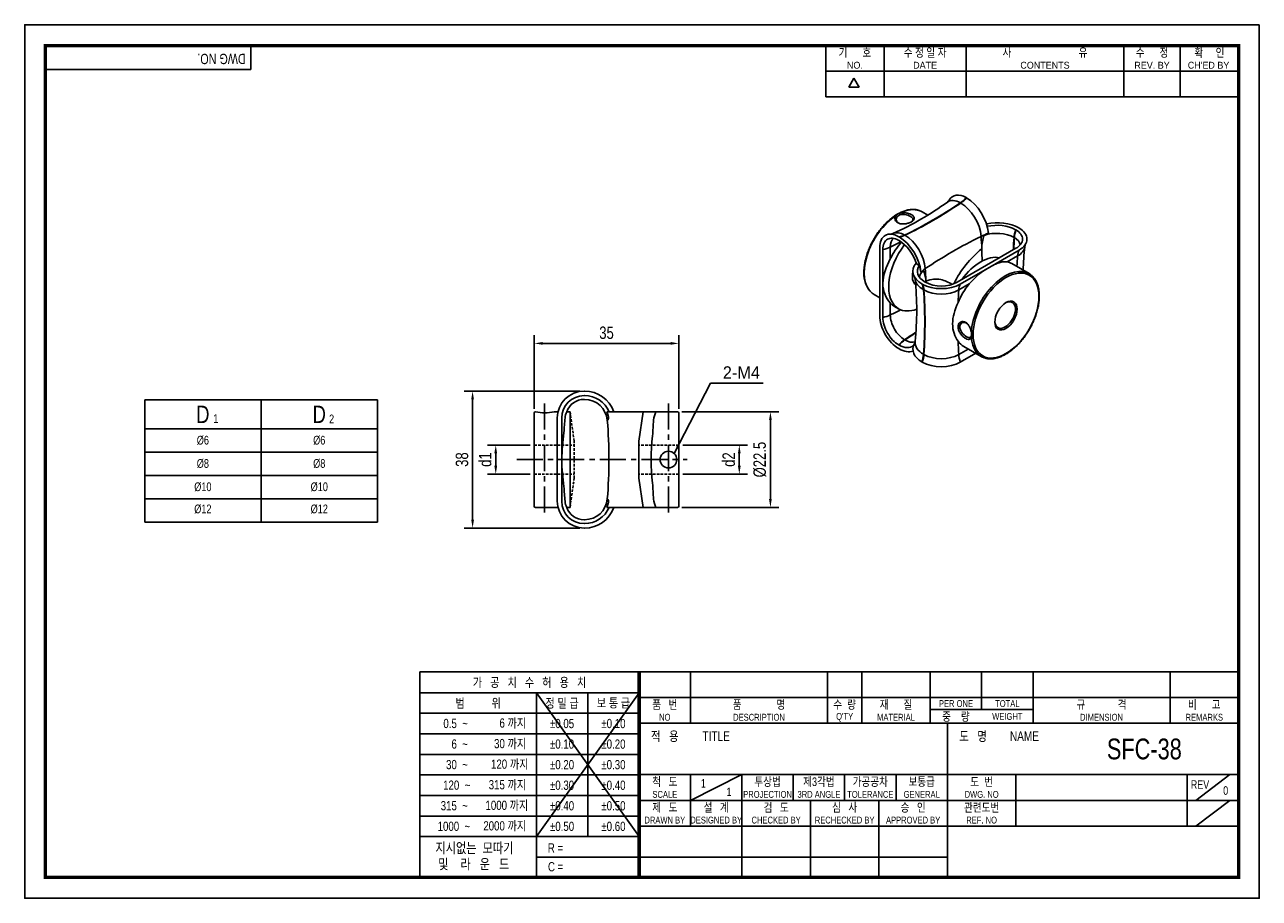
# Model space of a CAD drawing. Header units: millimetres. Extents: x 0 to 297, y 0 to 210.
import ezdxf
from ezdxf.enums import TextEntityAlignment as Align

# ---------------------------------------------------------------- set-up
doc = ezdxf.new("R2010")
doc.units = ezdxf.units.MM
doc.header["$LTSCALE"] = 5
for name, pattern in [('CENTER', [2, 1.25, -0.25, 0.25, -0.25]), ('CENTER2', [1.125, 0.75, -0.125, 0.125, -0.125]), ('DASHED', [0.75, 0.5, -0.25]), ('HIDDEN', [0.375, 0.25, -0.125]), ('HIDDEN2', [0.1875, 0.125, -0.0625]), ('PHANTOM2', [1.25, 0.625, -0.125, 0.125, -0.125, 0.125, -0.125])]:
    doc.linetypes.add(name, pattern=pattern)
doc.layers.get('0').update_dxf_attribs({"linetype": 'CONTINUOUS'})
doc.layers.get('Defpoints').update_dxf_attribs({"linetype": 'CONTINUOUS'})
for name, color, linetype in [('BM', 2, 'CONTINUOUS'), ('C', 1, 'CENTER2'), ('CT', 1, 'CENTER'), ('D', 7, 'CONTINUOUS'), ('DIM', 7, 'CONTINUOUS'), ('H', 3, 'HIDDEN'), ('HD', 4, 'DASHED'), ('P', 4, 'PHANTOM2')]:
    doc.layers.add(name, color=color, linetype=linetype)
doc.styles.get("Standard").update_dxf_attribs({"font": 'Gulim.ttf', "width": 0.8, "height": 3})
doc.dimstyles.new('LIM', dxfattribs={"dimtxt": 2, "dimasz": 2, "dimexe": 2, "dimexo": 1, "dimgap": 1, "dimtad": 1, "dimdec": 3, "dimzin": 9, "dimdsep": 46, "dimtxsty": 'Standard', "dimcen": 3, "dimclrd": 1, "dimclre": 1, "dimadec": 0, "dimazin": 0, "dimtfac": 1, "dimtdec": 3, "dimtmove": 0, "dimatfit": 3, "dimfxl": 0, "dimtolj": 1, "dimtzin": 0, "dimarcsym": 0})

# ---------------------------------------------------------------- blocks, each defined once
blk = doc.blocks.new('*D28')
at = {"layer": 'Defpoints', "color": 0}
for p in [(157.36, 108.96), (171.91, 108.96), (157.36, 101.96)]:
    blk.add_point(p, dxfattribs=at)
at = {"layer": 'DIM', "color": 1, "lineweight": -2}
for p, q in [((158.36, 108.96), (173.91, 108.96)), ((171.91, 103.96), (171.91, 106.96)), ((158.36, 101.96), (173.91, 101.96))]:
    blk.add_line(p, q, dxfattribs=at)
at = {"layer": 'DIM', "color": 1}
for points in [[(171.58, 106.96), (172.24, 106.96), (171.91, 108.96)], [(171.58, 103.96), (172.24, 103.96), (171.91, 101.96)]]:
    blk.add_solid(points, dxfattribs=at)
at = {"layer": 'DIM', "color": 0, "insert": (169.37, 105.46), "char_height": 3, "attachment_point": 5, "rotation": 90}
blk.add_mtext('\\A1;d2', dxfattribs=at)
blk = doc.blocks.new('*D29')
at = {"layer": 'Defpoints', "color": 0}
for p in [(157.06, 116.96), (157.06, 93.96), (179.39, 93.96)]:
    blk.add_point(p, dxfattribs=at)
at = {"layer": 'DIM', "color": 1, "lineweight": -2}
for p, q in [((158.06, 116.96), (181.39, 116.96)), ((179.39, 114.96), (179.39, 95.96)), ((158.06, 93.96), (181.39, 93.96))]:
    blk.add_line(p, q, dxfattribs=at)
at = {"layer": 'DIM', "color": 1}
for points in [[(179.06, 114.96), (179.72, 114.96), (179.39, 116.96)], [(179.06, 95.96), (179.72, 95.96), (179.39, 93.96)]]:
    blk.add_solid(points, dxfattribs=at)
at = {"layer": 'DIM', "color": 0, "insert": (176.85, 105.46), "char_height": 3, "attachment_point": 5, "rotation": 90}
blk.add_mtext('\\A1;%%C22.5', dxfattribs=at)
blk = doc.blocks.new('*D30')
at = {"layer": 'Defpoints', "color": 0}
for p in [(113.32, 108.96), (122.58, 108.96), (122.58, 101.96)]:
    blk.add_point(p, dxfattribs=at)
at = {"layer": 'DIM', "color": 1, "lineweight": -2}
for p, q in [((121.58, 108.96), (111.32, 108.96)), ((113.32, 103.96), (113.32, 106.96)), ((121.58, 101.96), (111.32, 101.96))]:
    blk.add_line(p, q, dxfattribs=at)
at = {"layer": 'DIM', "color": 1}
for points in [[(112.98, 106.96), (113.65, 106.96), (113.32, 108.96)], [(112.98, 103.96), (113.65, 103.96), (113.32, 101.96)]]:
    blk.add_solid(points, dxfattribs=at)
at = {"layer": 'DIM', "color": 0, "insert": (110.77, 105.46), "char_height": 3, "attachment_point": 5, "rotation": 90}
blk.add_mtext('\\A1;d1', dxfattribs=at)
blk = doc.blocks.new('*D31')
at = {"layer": 'Defpoints', "color": 0}
for p in [(107.75, 121.92), (134.58, 121.92), (134.58, 89)]:
    blk.add_point(p, dxfattribs=at)
at = {"layer": 'DIM', "color": 1, "lineweight": -2}
for p, q in [((133.58, 121.92), (105.75, 121.92)), ((107.75, 91), (107.75, 119.92)), ((133.58, 89), (105.75, 89))]:
    blk.add_line(p, q, dxfattribs=at)
at = {"layer": 'DIM', "color": 1}
for points in [[(107.42, 119.92), (108.08, 119.92), (107.75, 121.92)], [(107.42, 91), (108.08, 91), (107.75, 89)]]:
    blk.add_solid(points, dxfattribs=at)
at = {"layer": 'DIM', "color": 0, "insert": (105.21, 105.46), "char_height": 3, "attachment_point": 5, "rotation": 90}
blk.add_mtext('\\A1;38', dxfattribs=at)
blk = doc.blocks.new('*D32')
at = {"layer": 'Defpoints', "color": 0}
for p in [(157.36, 133.39), (122.58, 116.66), (157.36, 116.66)]:
    blk.add_point(p, dxfattribs=at)
at = {"layer": 'DIM', "color": 1, "lineweight": -2}
for p, q in [((122.58, 117.66), (122.58, 135.39)), ((157.36, 117.66), (157.36, 135.39)), ((124.58, 133.39), (155.36, 133.39))]:
    blk.add_line(p, q, dxfattribs=at)
at = {"layer": 'DIM', "color": 1}
for points in [[(124.58, 133.73), (124.58, 133.06), (122.58, 133.39)], [(155.36, 133.73), (155.36, 133.06), (157.36, 133.39)]]:
    blk.add_solid(points, dxfattribs=at)
at = {"layer": 'DIM', "color": 0, "insert": (139.97, 135.93), "char_height": 3, "attachment_point": 5}
blk.add_mtext('\\A1;35', dxfattribs=at)

msp = doc.modelspace()

# ---------------------------------------------------------------- linework, layer by layer
for p, q in [((54.437, 199.2323), (54.437, 205)), ((192.7139, 192.6407), (192.7139, 205)), ((206.7211, 192.6407), (206.7211, 205)), ((226.4959, 192.6407), (226.4959, 205)), ((264.3976, 192.6407), (264.3976, 205)), ((277.9928, 192.6407), (277.9928, 205)), ((54.437, 199.2323), (5, 199.2323)), ((192.7139, 198.8204), (291.588, 198.8204)), ((198.2565, 194.9765), (199.4924, 197.1172)), ((200.7283, 194.9765), (199.4924, 197.1172)), ((200.7283, 194.9765), (198.2565, 194.9765)), ((192.7139, 192.6407), (291.588, 192.6407)), ((28.8614, 119.839), (28.8614, 90.439)), ((28.8614, 119.839), (84.8614, 119.839)), ((84.8614, 119.839), (84.8614, 90.439)), ((28.8614, 90.439), (84.8614, 90.439)), ((95.0758, 54.437), (95.0758, 5)), ((147.8086, 54.437), (95.0758, 54.437)), ((292, 54.437), (147.8086, 54.437)), ((147.8086, 54.437), (147.8086, 5)), ((160.1679, 54.437), (160.1679, 42.0778)), ((193.1259, 54.437), (193.1259, 42.0778)), ((201.3654, 54.437), (201.3654, 42.0778)), ((217.8444, 54.437), (217.8444, 42.0778)), ((230.2037, 54.437), (230.2037, 45.3736)), ((242.563, 54.437), (242.563, 42.0778)), ((275.521, 54.437), (275.521, 42.0778)), ((147.8086, 49.4295), (95.0758, 49.4295)), ((147.8086, 49.4295), (123.0901, 14.8235)), ((123.0901, 49.4295), (147.8086, 14.8235)), ((123.0901, 49.4295), (123.0901, 5)), ((135.4493, 49.4295), (135.4493, 14.8235)), ((147.8086, 48.2574), (292, 48.2574)), ((217.8444, 45.3736), (242.563, 45.3736)), ((147.8086, 44.4858), (95.0758, 44.4858)), ((147.8086, 42.0778), (292, 42.0778)), ((221.9642, 5), (221.9642, 42.0778)), ((147.8086, 39.5421), (95.0758, 39.5421)), ((147.8086, 34.5984), (95.0758, 34.5984)), ((147.8086, 29.7185), (292, 29.7185)), ((160.1679, 23.5389), (172.5271, 29.7185)), ((160.1679, 29.7185), (160.1679, 17.3593)), ((172.5271, 29.7185), (172.5271, 5)), ((184.8864, 29.7185), (184.8864, 23.5389)), ((197.2457, 29.7185), (197.2457, 23.5389)), ((209.6049, 29.7185), (209.6049, 23.5389)), ((238.4432, 29.7185), (238.4432, 17.3593)), ((279.6407, 29.7185), (279.6407, 17.3593)), ((281.7006, 23.5389), (289.9401, 29.7185)), ((147.8086, 29.6547), (95.0758, 29.6547)), ((147.8086, 24.711), (95.0758, 24.711)), ((147.8086, 23.5389), (221.9642, 23.5389)), ((189.0061, 23.5389), (189.0061, 5)), ((205.4852, 23.5389), (205.4852, 5)), ((221.9642, 23.5389), (292, 23.5389)), ((281.7006, 17.3593), (289.9401, 23.5389)), ((147.8086, 19.7673), (95.0758, 19.7673)), ((147.8086, 17.3593), (292, 17.3593)), ((147.8086, 14.8235), (95.0758, 14.8235)), ((147.8086, 9.8798), (123.0901, 9.8798)), ((147.8086, 9.8798), (221.9642, 9.8798))]:
    msp.add_line(p, q)
at = {"color": 4}
for p, q in [((56.8614, 119.839), (56.8614, 90.439)), ((28.8614, 112.839), (84.8614, 112.839))]:
    msp.add_line(p, q, dxfattribs=at)
at = {"color": 1}
for p, q in [((28.8614, 107.239), (84.8614, 107.239)), ((28.8614, 101.639), (84.8614, 101.639)), ((28.8614, 96.039), (84.8614, 96.039))]:
    msp.add_line(p, q, dxfattribs=at)
msp.add_lwpolyline([(297, 210), (0, 210), (0, 0), (297, 0)], close=True)
msp.add_lwpolyline([(292, 205, 0.8, 0.8, 0), (5, 205, 0.8, 0.8, 0), (5, 5, 0.8, 0.8, 0), (292, 5, 0.8, 0.8, 0)], format="xyseb", close=True)
at = {"const_width": 0.824}
msp.add_lwpolyline([(147.8086, 5), (147.8086, 54.437)], dxfattribs=at)
at = {"layer": 'BM', "linetype": 'Continuous'}
for p, q in [((225.1908, 167.1329), (225.1054, 167.1822)), ((226.6017, 168.3756), (226.5163, 168.4249)), ((217.2475, 164.2241), (215.8614, 165.0244)), ((238.3719, 160.7022), (238.4574, 160.6529)), ((239.1322, 161.1411), (239.2176, 161.0918)), ((210.3383, 158.9859), (210.2528, 159.0352)), ((210.3383, 158.108), (210.2528, 158.1573)), ((211.7492, 159.3723), (211.6637, 159.4216)), ((238.0011, 158.8589), (238.0866, 158.8096)), ((205.6832, 156.3969), (205.6832, 148.232)), ((206.4435, 155.958), (206.4435, 147.793)), ((208.2252, 156.5585), (208.2252, 153.6795)), ((238.4574, 156.2542), (231.3863, 152.1717)), ((239.2176, 155.8153), (232.1466, 151.7328)), ((214.4944, 152.5346), (215.2037, 152.1251)), ((231.3863, 152.1717), (224.3152, 148.0892)), ((232.1466, 151.7328), (225.0755, 147.6503)), ((238.8468, 154.4002), (236.3535, 152.9606)), ((241.6001, 150.1641), (237.4498, 152.5603)), ((205.6832, 148.232), (205.6832, 140.067)), ((206.4435, 147.793), (206.4435, 139.6281)), ((215.9363, 147.6503), (215.8508, 147.6996)), ((216.3071, 146.2352), (216.2216, 146.2845)), ((216.6965, 148.0892), (216.6111, 148.1386)), ((227.198, 147.6747), (224.7047, 146.2352)), ((204.3614, 145.1058), (205.6832, 144.3426)), ((208.2252, 143.1076), (208.2252, 140.2286)), ((209.272, 142.2707), (210.2304, 141.7173)), ((211.6637, 134.2728), (211.7492, 134.2235)), ((210.2528, 133.0301), (210.3383, 132.9808)), ((210.2528, 132.1522), (210.3383, 132.1029)), ((216.3071, 130.7141), (216.2216, 130.7635)), ((226.9966, 132.0374), (224.7047, 130.7141)), ((228.7783, 131.0087), (225.0755, 128.8709)), ((225.9498, 132.6417), (230.1001, 130.2455)), ((215.9363, 128.8709), (215.8508, 128.9202)), ((134.7048, 121.9233), (134.584, 121.9233)), ((134.7048, 120.8481), (134.584, 120.8481)), ((134.584, 119.9233), (134.7048, 119.9233)), ((122.584, 116.6609), (122.584, 94.2609)), ((128.2981, 116.9609), (127.3839, 116.9609)), ((131.184, 116.9609), (130.3812, 116.9609)), ((131.184, 93.9609), (131.184, 116.9609)), ((145.3645, 116.9609), (140.0441, 116.9609)), ((145.3645, 116.9609), (145.2437, 116.9609)), ((151.8269, 116.9609), (145.3645, 116.9609)), ((147.7645, 109.9179), (148.7645, 116.9609)), ((157.0645, 116.9609), (151.8269, 116.9609)), ((157.3645, 94.2609), (157.3645, 116.6609)), ((128.1216, 115.4609), (128.1216, 105.4609)), ((129.1968, 115.4609), (129.1968, 105.4609)), ((147.7645, 101.0039), (147.7645, 109.9179)), ((128.1216, 105.4609), (128.1216, 95.4609)), ((129.1968, 105.4609), (129.1968, 95.4609)), ((148.7645, 93.9609), (147.7645, 101.0039)), ((122.884, 93.9609), (128.2981, 93.9609)), ((130.377, 93.9609), (131.184, 93.9609)), ((145.3645, 93.9609), (140.0441, 93.9609)), ((145.3645, 93.9609), (145.2437, 93.9609)), ((151.8269, 93.9609), (145.3645, 93.9609)), ((151.8269, 93.9609), (157.0645, 93.9609)), ((134.7048, 90.9985), (134.584, 90.9985)), ((134.584, 90.0736), (134.7048, 90.0736)), ((134.584, 88.9985), (134.7048, 88.9985))]:
    msp.add_line(p, q, dxfattribs=at)
msp.add_circle((154.8645, 105.4609), 2, dxfattribs=at)
for centre, radius, start, end in [((179.0552, 226.5703), 73.1169, 294.071356, 305.931908), ((221.0515, 168.6771), 1.5982, 304.791721, 328.224651), ((211.2362, 162.4895), 2.3182, 106.064348, 133.93836), ((226.1544, 144.8687), 19.9771, 139.872627, 153.829636), ((208.2091, 161.1681), 1.5106, 271.392088, 296.248877), ((239.1285, 156.2925), 8.8825, 159.862591, 180.277138), ((233.5676, 155.1258), 5.0836, 109.77341, 120.752271), ((246.2468, 136.4322), 25.385, 129.129152, 153.5653), ((313.3035, 149.0656), 73.1169, 174.0709, 178.511912), ((242.0868, 156.5187), 1.5107, 151.39812, 176.249948), ((219.9745, 146.9103), 13.5598, 150.052427, 176.267496), ((207.8381, 149.5306), 7.8091, 7.278932, 19.404673), ((240.749, 136.1965), 17.7589, 118.97324, 139.733925), ((235.7235, 149.5576), 3.4609, 60.104989, 79.511347), ((208.1215, 150.0152), 6.248, 175.61675, 226.661804), ((212.9809, 148.7923), 1.2218, 3.945592, 26.95557), ((141.7892, 141.3634), 72.7998, 354.065764, 5.923664), ((216.7626, 149.4759), 1.5743, 118.35597, 138.456104), ((213.3967, 147.7557), 6.9534, 179.692133, 221.948231), ((242.5134, 135.4513), 19.5952, 141.405997, 156.653567), ((211.5307, 146.1759), 4.51, 222.868082, 239.955856), ((212.9738, 133.9228), 1.2291, 333.13785, 355.958533), ((228.1995, 136.546), 4.505, 215.294837, 240.049785), ((225.0237, 135.5163), 2.7657, 348.385882, 11.630707), ((134.584, 115.4609), 6.4624, 90, 180), ((134.7048, 114.4609), 7.4624, 19.573292, 90), ((134.584, 115.4609), 5.3872, 90, 180), ((134.584, 115.4609), 4.4624, 90, 160.484791), ((134.7048, 114.4609), 6.3872, 23.042009, 90), ((134.7048, 114.4609), 5.4624, 4.824972, 90), ((122.884, 116.6609), 0.3, 106.889387, 180), ((122.8047, 116.526), 0.422, 79.165465, 91.05345), ((125.0857, 127.6382), 10.9219, 258.370182, 282.147529), ((134.4645, 115.0614), 4.5034, 155.052194, 174.910339), ((134.8198, 114.6527), 5.7115, 13.999714, 23.836053), ((138.0974, 115.4378), 2.3415, 9.541259, 14.761651), ((157.2813, 114.4609), 6, 155.375682, 175.175028), ((157.0645, 116.6609), 0.3, 0, 89.73807), ((243.7771, 105.3733), 114.2445, 174.934287, 176.707485), ((28.084, 105.4609), 112.4624, 0, 4.824972), ((138.5625, 115.5893), 1.8591, 340.394684, 7.312121), ((263.9021, 105.4609), 113, 175.175028, 177.11934), ((206.6081, 102.4488), 77.4699, 172.966631, 177.771726), ((199.2686, 105.4609), 48.5569, 173.283681, 186.716319), ((181.3775, 106.4293), 52.1897, 181.063244, 188.1984), ((28.084, 105.4609), 112.4624, 355.175028, 0), ((243.8335, 105.5526), 114.3011, 183.292954, 185.065275), ((263.9021, 105.4609), 113, 182.88066, 184.824972), ((134.584, 95.4609), 6.4624, 180, 270), ((134.584, 95.4609), 5.3872, 180, 270), ((134.4645, 95.8604), 4.5034, 185.089661, 204.947806), ((134.7048, 96.4609), 5.4624, 270, 355.175028), ((138.5625, 95.3324), 1.8591, 352.687879, 19.605316), ((138.096, 95.4842), 2.3429, 345.239976, 350.457114), ((157.2813, 96.4609), 6, 184.824972, 204.624318), ((122.884, 94.2609), 0.3, 180, 269.750628), ((134.584, 95.4609), 4.4624, 199.515881, 270), ((134.7048, 96.4609), 6.3872, 270, 336.957991), ((134.7048, 96.4609), 7.4624, 270, 340.426708), ((134.8198, 96.269), 5.7115, 336.163947, 346.000286), ((157.0645, 94.2609), 0.3, 269.614775, 0)]:
    msp.add_arc(centre, radius, start, end, dxfattribs=at)
for centre, major_axis, ratio, start_param, end_param in [((226.5163, 163.1484), (3.2312, -5.5966), 0.57735027, 2.35619449, 3.47171005), ((218.3846, 255.2391), (-56.5, -97.8609), 0.57735027, 0.70118652, 0.86960981), ((218.47, 255.1897), (-56.5, -97.8609), 0.57735027, 0.70118652, 0.86960981), ((225.1054, 162.3338), (2.969, -5.1425), 0.57735027, 2.35619449, 3.20131746), ((224.7485, 171.8578), (-3, -5.1962), 0.57735027, 0.86960981, 1.21517359), ((224.834, 171.8084), (-3, -5.1962), 0.57735027, 0.86960981, 1.21517359), ((225.1908, 161.468), (3.469, -6.0085), 0.57735027, 0.86960981, 2.35619449), ((226.6017, 162.2826), (3.7312, -6.4626), 0.57735027, 0.89326208, 2.35619449), ((210.1114, 155.0651), (5.75, 9.9593), 0.57735027, 0.84492374, 3.04981786), ((210.1114, 155.0651), (5.75, 9.9593), 0.57735027, 0.09407468, 0.72592714), ((210.1114, 155.0651), (5.75, 9.9593), 0.57735027, 6.28317646, 6.37725999), ((210.2528, 153.7587), (3.2312, -5.5966), 0.57735027, 2.35619449, 3.92699082), ((233.8555, 158.0946), (-7.4624, 0), 0.57735027, 3.92699082, 5.05273427), ((233.8555, 158.0946), (-6.3872, 0), 0.57735027, 3.92699082, 5.08133027), ((242.2287, 160.8877), (-3, -5.1962), 0.57735027, 5.06801171, 5.4135755), ((242.3142, 160.8384), (-3, -5.1962), 0.57735027, 5.06801171, 5.4135755), ((234.648, 158.4535), (-5.3872, 0), 0.57735027, 2.35619449, 3.92699082), ((234.648, 158.4535), (-6.4624, 0), 0.57735027, 2.35619449, 3.92699082), ((210.2528, 153.7587), (2.6936, -4.6655), 0.57735027, 2.35619449, 3.92699082), ((211.6637, 154.5733), (2.4314, -4.2114), 0.57735027, 3.23602281, 3.92699082), ((135.3261, 206.4074), (113, 0), 0.57735027, 5.4135755, 5.44340841), ((211.6637, 154.5733), (2.969, -5.1425), 0.57735027, 2.35619449, 3.08165394), ((212.0206, 164.5093), (-3, -5.1962), 0.57735027, 0.35562273, 0.70118652), ((212.106, 164.46), (-3, -5.1962), 0.57735027, 0.35562273, 0.70118652), ((210.3383, 152.8929), (3.7312, -6.4626), 0.57735027, 0.89326208, 2.35619449), ((210.3383, 152.8929), (3.1936, -5.5315), 0.57735027, 1.18755709, 2.35619449), ((211.7492, 153.7074), (3.469, -6.0085), 0.57735027, 0.86960981, 2.35619449), ((302.6963, 117.1691), (-112.723, -7.9066), 0.52674214, 5.37487059, 5.54329388), ((233.9351, 156.8945), (-5.9853, -0.4198), 0.52674214, 5.19371676, 5.37487059), ((149.7985, 197.6473), (56.969, -98.6732), 0.57735027, 0.83969409, 0.86960981), ((233.8555, 156.4654), (-5.8628, 0), 0.57735027, 3.92699082, 5.26279363), ((317.621, 197.067), (-56.5, -97.8609), 0.57735027, 5.4135755, 5.44473619), ((317.7065, 197.0177), (-56.5, -97.8609), 0.57735027, 5.4135755, 5.44366542), ((234.648, 156.8244), (-4.8628, 0), 0.57735027, 3.23602281, 3.92699082), ((204.3544, 159.2054), (6, 0), 0.57735027, 5.06801171, 5.4135755), ((215.9804, 151.6766), (-5.75, -9.9593), 0.57735027, 4.48845688, 6.28318531), ((229.9811, 143.5933), (-5.75, -9.9593), 0.57735027, 3.33029597, 4.52368567), ((157.4324, 200.9634), (49.5142, -101.5743), 0.52674214, 0.84621959, 0.87764789), ((234.648, 156.8244), (-5.938, 0), 0.57735027, 2.35619449, 3.08175083), ((243.0744, 151.5473), (-3, 5.1962), 0.57735027, 0.35562273, 0.70118652), ((221.1275, 150.7461), (7.4624, 0), 0.57735027, 2.6783285, 3.92699082), ((221.1275, 150.7461), (6.3872, 0), 0.57735027, 2.75835342, 3.92699082), ((318.4667, 100.6711), (-56.5, 97.8609), 0.57735027, 0.70118651, 0.72994093), ((216.6875, 151.2684), (-2.2285, -3.8599), 0.57735027, 5.20424952, 6.21921477), ((221.1275, 149.117), (6.938, 0), 0.57735027, 3.20130537, 3.92699082), ((221.1275, 149.117), (5.8628, 0), 0.57735027, 2.59118801, 3.09506498), ((221.2072, 149.546), (-5.9853, -0.4198), 0.52674214, 5.54329388, 5.72444771), ((136.3569, 189.8867), (56.969, -98.6732), 0.57735027, 0.83969409, 0.86960981), ((235.8501, 140.2048), (5.75, 9.9593), 0.57735027, 0.09321339, 2.29698152), ((235.8501, 140.2048), (5.75, 9.9593), 0.57735027, 6.1940341, 6.37639869), ((211.994, 143.4317), (3, 5.1962), 0.57735027, 5.58199879, 5.92756258), ((220.5059, 150.2886), (6.4624, 0), 0.57735027, 3.92699082, 5.49778714), ((212.0794, 143.3823), (3, 5.1962), 0.57735027, 5.58199879, 5.92756258), ((136.6017, 92.5554), (56.5, 97.8609), 0.57735027, 5.4135755, 5.58199879), ((136.6871, 92.5061), (56.5, 97.8609), 0.57735027, 5.4135755, 5.58199879), ((220.5059, 148.6594), (5.938, 0), 0.57735027, 3.92699082, 5.49778714), ((220.5059, 150.2886), (5.3872, 0), 0.57735027, 3.92699082, 5.49778714), ((130.6131, 185.4793), (63.7836, -93.2773), 0.62386648, 0.78906454, 0.79313818), ((304.3246, 92.5061), (-56.5, 97.8609), 0.57735027, 0.70118651, 0.73512116), ((228.9323, 143.3823), (-3, 5.1962), 0.57735027, 0.35562273, 0.70118652), ((210.1114, 155.0651), (5.75, 9.9593), 0.57735027, 3.04981786, 3.14159773), ((235.8501, 140.2048), (-1.75, -3.0311), 0.57735027, 0, 3.88500271), ((210.2528, 137.4287), (-3.2312, 5.5966), 0.57735027, 0.78539816, 2.35619449), ((204.3544, 142.8754), (6, 0), 0.57735027, 5.06801171, 5.4135755), ((210.2528, 137.4287), (-2.6936, 4.6655), 0.57735027, 0.78539816, 2.35619449), ((135.3261, 190.0774), (113, 0), 0.57735027, 5.4135755, 5.44280855), ((211.6637, 138.2433), (-2.4314, 4.2114), 0.57735027, 0.78539816, 2.35619449), ((215.9804, 151.6766), (-5.75, -9.9593), 0.57735027, 0, 0.61286613), ((235.8501, 140.2048), (-1.75, -3.0311), 0.57735027, 5.53977525, 6.28318531), ((212.0206, 129.5972), (3, 5.1962), 0.57735027, 0.86960981, 1.21517359), ((212.106, 129.5479), (3, 5.1962), 0.57735027, 0.86960981, 1.21517359), ((218.3846, 46.2159), (56.5, 97.8609), 0.57735027, 0.83536183, 0.86960981), ((218.47, 46.1666), (56.5, 97.8609), 0.57735027, 0.83652003, 0.86960981), ((211.7492, 139.0105), (-2.9314, 5.0774), 0.57735027, 2.35619449, 2.98626167), ((221.1275, 133.5959), (6.938, 0), 0.57735027, 3.08179608, 3.92699082), ((304.3246, 92.5061), (-56.5, 97.8609), 0.57735027, 0.83567517, 0.86960981), ((235.8501, 140.2048), (5.75, 9.9593), 0.57735027, 2.41574176, 3.04836691), ((210.3383, 138.1959), (-3.1936, 5.5315), 0.57735027, 2.35619449, 3.2408383), ((210.3383, 138.1959), (-3.7312, 6.4626), 0.57735027, 2.35619449, 3.04660821), ((221.1275, 131.9667), (7.4624, 0), 0.57735027, 2.81161887, 3.92699082), ((211.994, 128.7347), (3, 5.1962), 0.57735027, 5.06801171, 5.4135755), ((212.0794, 128.6854), (3, 5.1962), 0.57735027, 5.06801171, 5.4135755), ((220.5059, 133.1383), (5.938, 0), 0.57735027, 3.92699082, 5.49778714), ((228.9323, 128.6854), (-3, 5.1962), 0.57735027, 0.86960981, 1.21517359), ((220.5059, 131.5091), (6.4624, 0), 0.57735027, 3.92699082, 5.49778714), ((235.8501, 140.2048), (5.75, 9.9593), 0.57735027, 3.04836691, 3.2302772)]:
    msp.add_ellipse(centre, major_axis=major_axis, ratio=ratio, start_param=start_param, end_param=end_param, dxfattribs=at)
for major_axis in [(-5.6, -9.6995), (1.9, 3.2909)]:
    msp.add_ellipse((236.0622, 140.0824), major_axis=major_axis, ratio=0.57735027, dxfattribs=at)
for points, knots in [([(215.2649, 165.302), (215.2055, 165.3257), (215.0439, 165.3896), (214.7292, 165.4742), (214.3458, 165.5469), (213.9452, 165.5864), (213.5335, 165.5933), (213.1108, 165.5672), (212.6785, 165.5081), (212.2381, 165.4162), (211.791, 165.2916), (211.3388, 165.1348), (210.8828, 164.9464), (210.4247, 164.7269), (209.9659, 164.4772), (209.5079, 164.1982), (209.052, 163.8907), (208.5998, 163.5559), (208.1524, 163.1947), (207.7114, 162.8085), (207.2779, 162.3983), (206.8534, 161.9655), (206.439, 161.5115), (206.036, 161.0376), (205.6457, 160.5454), (205.2692, 160.0363), (204.9076, 159.5119), (204.562, 158.9739), (204.2335, 158.4239), (203.9232, 157.8635), (203.6318, 157.2945), (203.3605, 156.7186), (203.1099, 156.1377), (202.8808, 155.5533), (202.6741, 154.9674), (202.4902, 154.3817), (202.33, 153.798), (202.1937, 153.218), (202.0821, 152.6437), (201.9952, 152.0756), (201.9341, 151.5205), (201.8981, 150.9807), (201.8937, 150.6676), (201.8918, 150.4927)], [0, 0, 0, 0, 0.01107901, 0.03533258, 0.05964472, 0.0840361, 0.10851766, 0.13309073, 0.15774875, 0.18247984, 0.20726949, 0.23210288, 0.25696641, 0.28184859, 0.30674031, 0.33163408, 0.35652448, 0.38140876, 0.40628531, 0.43115341, 0.45601294, 0.48086421, 0.50570787, 0.53054476, 0.55537583, 0.58020216, 0.60502486, 0.62984508, 0.654664, 0.67948279, 0.70430243, 0.72912394, 0.75394851, 0.77877735, 0.80361165, 0.82845256, 0.8533012, 0.8781586, 0.90302566, 0.92790306, 0.9527912, 0.97768998, 1, 1, 1, 1]), ([(210.5947, 164.7172), (210.7234, 164.7456), (210.9757, 164.8013), (211.3822, 164.8242), (211.7947, 164.8023), (212.3387, 164.7164), (212.9874, 164.5208), (213.5967, 164.1849), (213.9714, 163.797), (214.034, 163.3893), (213.825, 162.9811), (213.3258, 162.6083), (212.6344, 162.2933), (211.8145, 162.1074), (210.9771, 162.0677), (210.2267, 162.238), (209.6516, 162.5953), (209.3431, 163.0949), (209.2946, 163.661), (209.516, 163.992), (209.6276, 164.1589)], [0, 0, 0, 0, 0.03241116, 0.06355566, 0.09443216, 0.12606475, 0.18796375, 0.24961067, 0.31155442, 0.37389973, 0.43712649, 0.50023486, 0.56330332, 0.62659341, 0.68889036, 0.75083872, 0.81250795, 0.87445405, 0.93669481, 1, 1, 1, 1]), ([(213.1892, 162.5615), (213.4925, 162.76), (213.8613, 163.2409), (213.2346, 163.9721), (211.6678, 164.4949), (210.0998, 164.2649), (209.4505, 163.2149), (209.9176, 162.4584), (210.3725, 162.2368), (210.4369, 162.2102)], [0.012713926, 0.012713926, 0.012713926, 0.012713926, 0.125005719, 0.249935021, 0.374934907, 0.499998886, 0.625013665, 0.750087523, 0.769556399, 0.769556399, 0.769556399, 0.769556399]), ([(230.789, 159.3504), (230.7975, 159.3683), (230.8123, 159.3824), (230.8413, 159.4086), (230.8565, 159.4204), (230.9033, 159.4545), (230.9355, 159.475), (230.9682, 159.4946)], [0, 0, 0, 0, 0.25, 0.25, 0.5, 0.5, 1, 1, 1, 1]), ([(230.2271, 156.1239), (230.2274, 156.1242), (230.2277, 156.1245), (230.228, 156.1249), (230.2286, 156.1255), (230.229, 156.1263), (230.2294, 156.127), (230.2307, 156.1292), (230.2315, 156.1316), (230.2322, 156.1339), (230.2355, 156.1444), (230.237, 156.1549), (230.2384, 156.1651), (230.2424, 156.1936), (230.2443, 156.2216), (230.2461, 156.2495)], [0, 0, 0, 0, 0.00998251, 0.00998251, 0.00998251, 0.02779542, 0.02779542, 0.02779542, 0.0814059, 0.0814059, 0.0814059, 0.32482843, 0.32482843, 0.32482843, 1, 1, 1, 1]), ([(236.3535, 152.9606), (236.0336, 153.0204), (235.7181, 153.03), (235.073, 152.9668), (234.7436, 152.8939), (234.2238, 152.7284), (234.046, 152.6637), (233.6858, 152.5185), (233.5027, 152.4379), (232.9422, 152.1736), (232.5534, 151.9677), (232.1466, 151.7328)], [0, 0, 0, 0, 0.25, 0.25, 0.5, 0.5, 0.625, 0.625, 0.75, 0.75, 1, 1, 1, 1]), ([(216.0149, 150.8613), (216.0345, 150.8719), (216.0544, 150.8815), (216.0841, 150.8916), (216.094, 150.8943), (216.1134, 150.8961), (216.1236, 150.8964), (216.1306, 150.8874)], [0, 0, 0, 0, 0.5, 0.5, 0.75, 0.75, 1, 1, 1, 1]), ([(216.1306, 150.8874), (216.2306, 150.7578), (216.3098, 150.5868), (216.447, 150.2133), (216.5049, 150.0089), (216.6589, 149.3795), (216.7367, 148.9369), (216.8045, 148.489)], [0, 0, 0, 0, 0.25, 0.25, 0.5, 0.5, 1, 1, 1, 1]), ([(216.8301, 148.3892), (217.4386, 148.5978), (218.0436, 148.7451), (219.2306, 148.8701), (219.8141, 148.8437), (221.3488, 148.5371), (222.2265, 148.0673), (223.0907, 147.5713)], [0, 0, 0, 0, 0.25, 0.25, 0.5, 0.5, 0.952759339, 0.952759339, 0.952759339, 0.952759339]), ([(230.6608, 129.9803), (230.7612, 129.9418), (230.9574, 129.8678), (231.3124, 129.7774), (231.6993, 129.712), (232.1024, 129.6793), (232.5165, 129.6794), (232.9414, 129.7124), (233.3755, 129.7785), (233.8174, 129.8774), (234.2657, 130.0088), (234.7189, 130.1723), (235.1754, 130.3674), (235.6337, 130.5933), (236.0925, 130.8492), (236.5502, 131.1344), (237.0054, 131.4477), (237.4568, 131.7882), (237.9029, 132.1548), (238.3425, 132.5462), (238.7741, 132.9613), (239.1966, 133.3987), (239.6087, 133.857), (240.0091, 134.3349), (240.3966, 134.8308), (240.7701, 135.3432), (241.1284, 135.8706), (241.4704, 136.4113), (241.7951, 136.9637), (242.1015, 137.526), (242.3887, 138.0966), (242.6558, 138.6737), (242.9019, 139.2556), (243.1263, 139.8404), (243.3282, 140.4264), (243.5071, 141.0118), (243.6624, 141.5949), (243.7934, 142.1739), (243.8999, 142.7469), (243.9813, 143.3124), (244.0374, 143.8686), (244.0679, 144.4138), (244.0727, 144.9463), (244.0516, 145.4644), (244.0046, 145.9666), (243.9317, 146.4513), (243.833, 146.9168), (243.7088, 147.3615), (243.5594, 147.784), (243.3853, 148.1827), (243.187, 148.5563), (242.9656, 148.903), (242.7212, 149.2234), (242.4568, 149.5099), (242.246, 149.7104), (242.1326, 149.795), (242.113, 149.8096)], [0, 0, 0, 0, 0.01418011, 0.03267978, 0.05122801, 0.06983906, 0.08851966, 0.10726942, 0.1260823, 0.14494865, 0.16385723, 0.18279686, 0.20175747, 0.22073068, 0.23970993, 0.2586896, 0.27766618, 0.29663776, 0.3156033, 0.33456233, 0.35351485, 0.37246117, 0.39140181, 0.41033742, 0.42926878, 0.4481967, 0.46712203, 0.48604566, 0.50496848, 0.5238914, 0.5428151, 0.56174042, 0.58066826, 0.59959956, 0.6185352, 0.63747606, 0.65642299, 0.67537676, 0.69433801, 0.71330725, 0.73228468, 0.75127016, 0.77026299, 0.78926175, 0.80826401, 0.82726466, 0.84625768, 0.86523529, 0.88418776, 0.90310369, 0.92197085, 0.9407776, 0.95951486, 0.97817841, 0.99677081, 1, 1, 1, 1]), ([(216.8045, 148.489), (216.8073, 148.4707), (216.8102, 148.4526), (216.8154, 148.4261), (216.8173, 148.4174), (216.8207, 148.405), (216.8219, 148.4009), (216.8249, 148.3933), (216.8263, 148.3879), (216.8301, 148.3892)], [0, 0, 0, 0, 0.5, 0.5, 0.75, 0.75, 0.875, 0.875, 1, 1, 1, 1]), ([(224.5225, 143.2167), (224.1423, 142.3227), (223.8122, 141.4672), (223.3455, 139.7637), (223.2149, 138.919), (223.2141, 137.3099), (223.3445, 136.5229), (223.8094, 135.1078), (224.1424, 134.4693), (224.5225, 133.943)], [0, 0, 0, 0, 0.25, 0.25, 0.5, 0.5, 0.75, 0.75, 1, 1, 1, 1]), ([(227.7328, 134.9595), (227.7064, 134.8722), (227.6548, 134.7009), (227.5288, 134.5162), (227.3648, 134.3948), (227.0977, 134.321), (226.6825, 134.3814), (226.0945, 134.7053), (225.4924, 135.2251), (224.977, 135.8942), (224.6151, 136.632), (224.4969, 137.3614), (224.6159, 138.0068), (224.9779, 138.4574), (225.494, 138.6823), (226.0958, 138.597), (226.6843, 138.2319), (227.1781, 137.6247), (227.5585, 136.8658), (227.6742, 136.3396), (227.7326, 136.0739)], [0, 0, 0, 0, 0.03237351, 0.06349331, 0.0943572, 0.12598723, 0.18789189, 0.24958052, 0.3115341, 0.37390947, 0.43706951, 0.50012954, 0.5632617, 0.62652868, 0.68881754, 0.75083253, 0.81246218, 0.8743446, 0.93655664, 1, 1, 1, 1]), ([(226.7212, 138.1412), (226.6632, 138.1863), (226.2416, 138.4716), (225.3503, 138.4985), (224.9607, 137.7739), (224.9606, 137.3471)], [0.729553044, 0.729553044, 0.729553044, 0.729553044, 0.750065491, 0.874964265, 1, 1, 1, 1]), ([(224.9606, 137.3471), (224.9606, 136.9208), (225.3496, 135.9396), (226.5852, 134.8447), (227.5283, 134.6623), (227.7617, 135.224), (227.7846, 135.5725)], [0, 0, 0, 0, 0.12489173, 0.249892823, 0.374908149, 0.485477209, 0.485477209, 0.485477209, 0.485477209])]:
    msp.add_open_spline(points, degree=3, knots=knots, dxfattribs=at)
at = {"layer": 'C'}
msp.add_line((147.8086, 49.4295), (147.8086, 49.3961), dxfattribs=at)
at = {"layer": 'CT'}
for p, q in [((125.084, 118.9609), (125.084, 91.9609)), ((154.8645, 118.9609), (154.8645, 91.9609)), ((118.3645, 105.4609), (159.3645, 105.4609))]:
    msp.add_line(p, q, dxfattribs=at)
at = {"layer": 'H'}
msp.add_line((147.8086, 49.3128), (147.8086, 49.2711), dxfattribs=at)
at = {"layer": 'HD', "linetype": 'HIDDEN2'}
for p, q in [((132.184, 109.9179), (131.184, 116.9609)), ((132.184, 101.0039), (132.184, 109.9179)), ((122.584, 108.9609), (132.184, 108.9609)), ((157.3645, 108.9609), (147.7645, 108.9609)), ((122.584, 101.9609), (132.184, 101.9609)), ((131.184, 93.9609), (132.184, 101.0039)), ((157.3645, 101.9609), (147.7645, 101.9609))]:
    msp.add_line(p, q, dxfattribs=at)
at = {"layer": 'P'}
msp.add_line((147.8086, 49.221), (147.8086, 49.1627), dxfattribs=at)

# ---------------------------------------------------------------- texts
for s, insert, char_height, width, attachment_point in [('D', (42.8614, 116.339), 4.2, 28, 5), ('D', (70.8614, 116.339), 4.2, 28, 5), ('1', (45.3572, 116.3639), 2.1, 6.3, 1), ('2', (73.2276, 116.2834), 2.1, 3.36, 1), ('%%c6', (42.8614, 110.089), 2.1, 28, 5), ('%%c6', (70.8614, 110.089), 2.1, 28, 5), ('%%c8', (42.8614, 104.489), 2.1, 28, 5), ('%%c8', (70.8614, 104.489), 2.1, 28, 5), ('%%c10', (42.8614, 98.889), 2.1, 28, 5), ('%%c10', (70.8614, 98.889), 2.1, 28, 5), ('%%C12', (42.8614, 93.5619), 2.1, 28, 5), ('%%C12', (70.8614, 93.5619), 2.1, 28, 5)]:
    msp.add_mtext(s, dxfattribs=dict(insert=insert, char_height=char_height, width=width, attachment_point=attachment_point))
at = {"layer": 'D', "width": 0.8}
for s, height, p in [('확     인', 2.05988, (284.9964, 203.3521)), ('기      호', 2.05988, (199.7175, 203.3521)), ('수 정 일 자', 2.05988, (216.6085, 203.3521)), ('사                           유', 2.059877, (245.4468, 203.3521)), ('수      정', 2.05988, (271.1952, 203.3521)), ('가   공   치   수   허   용   치', 2.224667, (121.4422, 51.9333)), ('범          위', 2.224667, (109.0829, 46.9576)), ('정 밀 급', 2.22467, (129.2697, 46.9576)), ('보 통 급', 2.22467, (141.629, 46.9576)), ('품   번', 2.05988, (153.9882, 46.6095)), ('품              명', 2.059877, (176.6469, 46.6095)), ('수  량', 2.05988, (197.2457, 46.6095)), ('재      질', 2.05988, (209.6049, 46.6095)), ('PER ONE', 1.6479, (224.0241, 46.8155)), ('TOTAL', 1.6479, (236.3833, 46.8155)), ('규             격', 2.059877, (259.042, 46.6095)), ('비      고', 2.05988, (283.7605, 46.6095)), ('NO', 1.6479, (153.9882, 43.5197)), ('DESCRIPTION', 1.647902, (176.6469, 43.5197)), ("Q'TY", 1.6479, (197.2457, 43.5197)), ('MATERIAL', 1.6479, (209.6049, 43.5197)), ('중    량', 2.05988, (224.0241, 43.7257)), ('WEIGHT', 1.6479, (236.3833, 43.7257)), ('DIMENSION', 1.6479, (259.042, 43.5197)), ('REMARKS', 1.6479, (283.7605, 43.5197)), ('%%p0.05', 2.22467, (129.2697, 42.0139)), ('%%p0.10', 2.22467, (141.629, 42.0139)), ('%%p0.10', 2.22467, (129.2697, 37.0702)), ('%%p0.20', 2.22467, (141.629, 37.0702)), ('적   용', 2.30706, (153.9882, 38.988)), ('TITLE', 2.30706, (166.3475, 38.988)), ('도   명', 2.30706, (228.1438, 38.988)), ('NAME', 2.30706, (240.5031, 38.988)), ('SFC-38', 5, (269.3414, 35.8982)), ('%%p0.20', 2.22467, (129.2697, 32.1265)), ('%%p0.30', 2.22467, (141.629, 32.1265)), ('%%p0.30', 2.22467, (129.2697, 27.1828)), ('%%p0.40', 2.22467, (141.629, 27.1828)), ('척   도', 2.05988, (153.9882, 28.0706)), ('1', 2.0599, (163.2577, 27.6586)), ('1', 2.0599, (169.4373, 25.5988)), ('투상법', 2.05988, (178.7068, 28.0706)), ('제3각법', 2.05988, (191.066, 28.0706)), ('가공공차', 2.05988, (203.4253, 28.0706)), ('보통급', 2.05988, (215.7845, 28.0706)), ('도  번', 2.05988, (230.2037, 28.0706)), ('REV', 2.05988, (282.7306, 27.3497)), ('0', 2.0599, (288.9102, 25.9078)), ('%%p0.40', 2.22467, (129.2697, 22.2391)), ('%%p0.50', 2.22467, (141.629, 22.2391)), ('SCALE', 1.6479, (153.9882, 24.9808)), ('PROJECTION', 1.6479, (178.7068, 24.9808)), ('3RD ANGLE', 1.6479, (191.066, 24.9808)), ('TOLERANCE', 1.6479, (203.4253, 24.9808)), ('GENERAL', 1.6479, (215.7845, 24.9808)), ('DWG. NO', 1.6479, (230.2037, 24.9808)), ('제   도', 2.05988, (153.9882, 21.891)), ('설   계', 2.05988, (166.3475, 21.891)), ('검   도', 2.05988, (180.7666, 21.891)), ('심   사', 2.05988, (197.2457, 21.891)), ('승   인', 2.05988, (213.7247, 21.891)), ('관련도번', 2.05988, (230.2037, 21.891)), ('%%p0.50', 2.22467, (129.2697, 17.2954)), ('%%p0.60', 2.22467, (141.629, 17.2954)), ('REF. NO', 1.6479, (230.2037, 18.8012))]:
    msp.add_text(s, height=height, dxfattribs=at).set_placement(p, align=Align.MIDDLE)
msp.add_text('DWG NO.', height=2.47185, rotation=180, dxfattribs=at).set_placement((53.1681, 203.0007))
at = {"layer": 'D'}
for s, p in [('NO.', (199.7175, 200.2623)), ('DATE', (216.6085, 200.2623)), ('CONTENTS', (245.4468, 200.2623)), ('REV. BY', (271.1952, 200.2623)), ("CH'ED BY", (284.7904, 200.2623))]:
    msp.add_text(s, height=1.6479, dxfattribs=at).set_placement(p, align=Align.MIDDLE)
at = {"layer": 'D', "width": 0.8}
for s, height, p in [('DRAWN BY', 1.6479, (153.9882, 17.9772)), ('DESIGNED BY', 1.647902, (166.3475, 17.9772)), ('CHECKED BY', 1.6479, (180.7666, 17.9772)), ('RECHECKED BY', 1.647902, (197.2457, 17.9772)), ('APPROVED BY', 1.647902, (213.7247, 17.9772))]:
    msp.add_text(s, height=height, dxfattribs=at).set_placement(p, align=Align.CENTER)
at = {"layer": 'D', "linetype": 'ByBlock', "width": 0.8}
for s, height, p in [('지시없는  모따기', 2.47185, (98.783, 10.8675)), ('및    라   운   드', 2.471852, (99.4623, 6.9968))]:
    msp.add_text(s, height=height, dxfattribs=at).set_placement(p)
at = {"layer": 'D', "width": 0.8}
for s, p in [('R = ', (125.8389, 10.9999)), ('C = ', (125.878, 6.4776))]:
    msp.add_text(s, height=2.22467, dxfattribs=at).set_placement(p)
at = {"layer": 'D', "char_height": 2.22467, "attachment_point": 6}
for s, insert, width in [('0.5  ~', (106.6111, 42.0139), 8.231062), ('6 까지', (120.6182, 42.0139), 9.803532), ('30 까지', (120.6182, 37.0702), 9.803491), ('6  ~', (106.6111, 37.0702), 8.231022), ('30  ~', (106.6111, 32.1265), 8.231022), ('120 까지', (121.1758, 32.1265), 12.652424), ('120  ~', (107.1976, 27.1828), 8.937991), ('315 까지', (120.6182, 27.1828), 12.097781), ('1000 까지', (121.1426, 22.2391), 13.382285), ('315  ~', (106.6111, 22.2391), 9.885083), ('1000  ~', (107.1704, 17.2954), 14.528725), ('2000 까지', (120.6182, 17.2954), 12.974319)]:
    msp.add_mtext(s, dxfattribs=dict(at, insert=insert, width=width))
at = {"layer": 'DIM'}
msp.add_text('2-M4', height=3, dxfattribs=at).set_placement((167.9392, 124.8801))

# ---------------------------------------------------------------- dimensions: what is measured, and where the dimension line sits
dim = msp.add_linear_dim(base=(157.3645, 133.3933), p1=(122.584, 116.6609), p2=(157.3645, 116.6609), text='35', dimstyle='LIM', dxfattribs=at)
dim.commit()
dim.dimension.update_dxf_attribs({"geometry": '*D32', "text_midpoint": (139.9742, 135.9313)})
for base, p1, p2, text, picture, middle in [((107.7491, 121.9233), (134.584, 88.9985), (134.584, 121.9233), '38', '*D31', (105.2112, 105.4609)), ((179.3897, 93.9609), (157.0645, 116.9609), (157.0625, 93.9609), '%%C22.5', '*D29', (176.8518, 105.4609)), ((113.3176, 108.9609), (122.584, 101.9609), (122.584, 108.9609), 'd1', '*D30', (110.7736, 105.4609)), ((171.9101, 108.9609), (157.3645, 101.9609), (157.3645, 108.9609), 'd2', '*D28', (169.3681, 105.4609))]:
    dim = msp.add_linear_dim(base=base, p1=p1, p2=p2, angle=90, text=text, dimstyle='LIM', dxfattribs=at)
    dim.commit()
    dim.dimension.update_dxf_attribs({"geometry": picture, "text_midpoint": middle})

# ---------------------------------------------------------------- leaders
msp.add_leader([(156.2473, 106.9058), (164.9968, 123.8472), (177.6454, 123.8472)], dimstyle='LIM', override={"dimgap": 1, "dimtad": 0}, dxfattribs=at)

doc.saveas('drawing.dxf')
